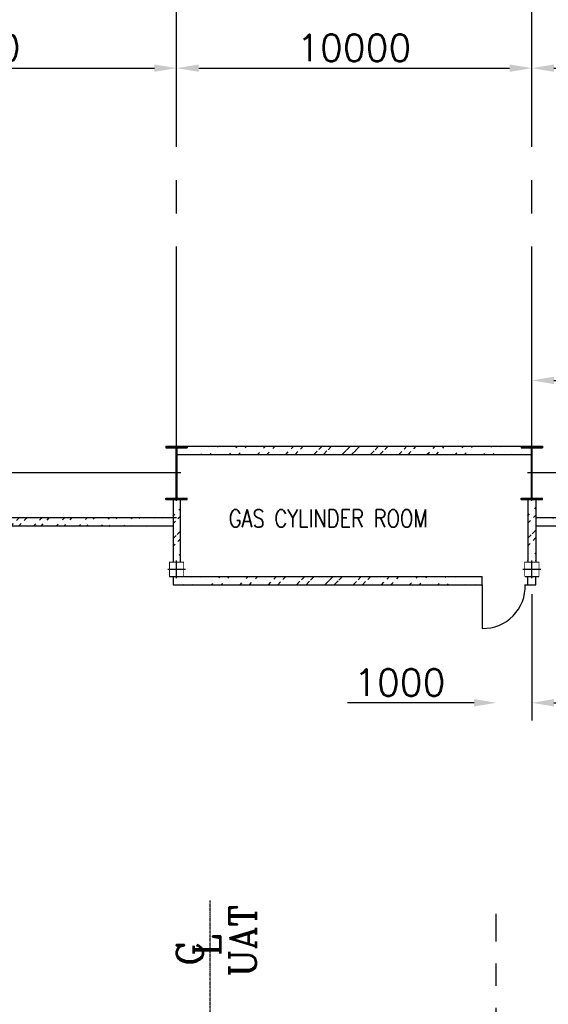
# Model space of a CAD drawing. Header units: inches. Extents: x -341304 to 31571016, y -692717 to 2132253.
# Tile 186 of 256: x 626293 to 641173, y -273958 to -246213. Entities that reach past the tile are written whole.
import ezdxf
from ezdxf.enums import TextEntityAlignment as Align

# ---------------------------------------------------------------- set-up
doc = ezdxf.new("R2010")
doc.units = ezdxf.units.IN
doc.header["$MEASUREMENT"] = 0
doc.linetypes.add('CENTER2', pattern=[1.125, 0.75, -0.125, 0.125, -0.125])
doc.linetypes.add('CENTRE', pattern=[1.5, 0.75, -0.25, 0.25, -0.25])
for name, color, linetype in [('Aux_col', 1, 'Continuous'), ('CANAL', 4, 'Continuous'), ('COL', 1, 'Continuous'), ('DIM', 1, 'Continuous'), ('HATCH', 9, 'Continuous'), ('text', 3, 'Continuous'), ('WALL', 40, 'Continuous')]:
    doc.layers.add(name, color=color, linetype=linetype)
doc.styles.add('ROMANC', font='ROMANC.SHX')
doc.styles.add('ROMANS', font='romans')
doc.dimstyles.new('User600', dxfattribs={"dimscale": 500, "dimtxt": 1.5, "dimasz": 1.25, "dimexe": 1, "dimexo": 1, "dimgap": 0.4, "dimtad": 1, "dimdec": 0, "dimzin": 0, "dimdsep": 46, "dimtxsty": 'ROMANS', "dimcen": 1, "dimclrd": 8, "dimclre": 8, "dimclrt": 3, "dimadec": 0, "dimazin": 0, "dimtfac": 1, "dimtdec": 0, "dimtix": 1, "dimtofl": 0, "dimtmove": 0, "dimatfit": 3, "dimfxl": 1, "dimtolj": 1, "dimtzin": 0, "dimarcsym": 0})
pattern_1 = [(45, (606329.6, -357509.4), (-397.7476, 397.7476), []), (45, (606594.75, -357509.4), (-397.7476, 397.7476), [])]

# ---------------------------------------------------------------- blocks, each defined once
blk = doc.blocks.new('A$C41E52089')
at = {"layer": 'COL'}
h = blk.add_hatch(dxfattribs=at)
h.set_pattern_fill('ANSI31', color=230, scale=100, style=0)
h.paths.add_polyline_path([(300, -710), (0, -710), (0, -750), (300, -750)])
h.paths.add_polyline_path([(0, -710), (-300, -710), (-300, -750), (0, -750)])
h.paths.add_polyline_path([(0, 0), (-13, 0), (-13, -710), (0, -710)])
h.paths.add_polyline_path([(0, 710), (-13, 710), (-13, 0), (0, 0)])
h.paths.add_polyline_path([(12, 0), (0, 0), (0, -710), (12, -710)])
h.paths.add_polyline_path([(12, 710), (0, 710), (0, 0), (12, 0)])
h.paths.add_polyline_path([(300, 750), (0, 750), (0, 710), (12, 710), (300, 710)])
h.paths.add_polyline_path([(0, 750), (-300, 750), (-300, 710), (0, 710)])
at = {"layer": 'COL', "color": 230}
for p, q in [((-300, 750), (300, 750)), ((-300, 750), (-300, 710)), ((-300, 710), (300, 710)), ((-13, -710), (-13, 710)), ((12, -710), (12, 710)), ((300, 750), (300, 710)), ((123, 0), (-123, 0)), ((-300, -710), (300, -710)), ((-300, -750), (-300, -710)), ((-300, -750), (300, -750)), ((300, -750), (300, -710))]:
    blk.add_line(p, q, dxfattribs=at)
at = {"layer": 'COL', "color": 2}
blk.add_line((0, -790), (0, 790), dxfattribs=at)
blk = doc.blocks.new('A$C5C0C65E7')
at = {"layer": 'Aux_col'}
for p, q in [((-125, 0), (125, 0)), ((0, 125), (0, -125))]:
    blk.add_line(p, q, dxfattribs=at)
at = {"layer": 'Aux_col', "const_width": 10, "flags": 128}
blk.add_lwpolyline([(-100, -100), (100, -100), (100, 100), (-100, 100)], close=True, dxfattribs=at)
blk = doc.blocks.new('A$C72AF697D')
at = {"layer": 'Aux_col', "xscale": 2, "yscale": 2, "zscale": 2}
blk.add_blockref('A$C5C0C65E7', (0, 0), dxfattribs=at)
blk = doc.blocks.new('A$C2B282DB4')
at = {"layer": 'Aux_col'}
blk.add_blockref('A$C72AF697D', (0, 0), dxfattribs=at)
blk = doc.blocks.new('A$C744626C8')
at = {"layer": 'DIM'}
blk.add_blockref('A$C2B282DB4', (0, 0), dxfattribs=at)
blk = doc.blocks.new('*D332')
at = {"color": 8, "lineweight": -2, "transparency": 16777216}
blk.add_line((619334, -247579), (630084, -247579), dxfattribs=at)
at = {"color": 8, "transparency": 16777216}
for points in [[(619334, -247475), (619334, -247683), (618709, -247579)], [(630084, -247475), (630084, -247683), (630709, -247579)]]:
    blk.add_solid(points, dxfattribs=at)
at = {"layer": 'Defpoints', "color": 0, "transparency": 16777216}
for p in [(618709, -247579), (630709, -247579), (630709, -247579)]:
    blk.add_point(p, dxfattribs=at)
at = {"color": 3, "transparency": 16777216, "insert": (624709, -247004), "char_height": 750, "attachment_point": 5, "style": 'ROMANS'}
blk.add_mtext('\\A1;12000', dxfattribs=at)
blk = doc.blocks.new('*D333')
at = {"color": 8, "lineweight": -2, "transparency": 16777216}
blk.add_line((631334, -247579), (640084, -247579), dxfattribs=at)
at = {"color": 8, "transparency": 16777216}
for points in [[(631334, -247475), (631334, -247683), (630709, -247579)], [(640084, -247475), (640084, -247683), (640709, -247579)]]:
    blk.add_solid(points, dxfattribs=at)
at = {"layer": 'Defpoints', "color": 0, "transparency": 16777216}
for p in [(630709, -247579), (640709, -247579), (640709, -247579)]:
    blk.add_point(p, dxfattribs=at)
at = {"color": 3, "transparency": 16777216, "insert": (635709, -247004), "char_height": 750, "attachment_point": 5, "style": 'ROMANS'}
blk.add_mtext('\\A1;10000', dxfattribs=at)
blk = doc.blocks.new('*D334')
at = {"color": 8, "lineweight": -2, "transparency": 16777216}
blk.add_line((641334, -247579), (650084, -247579), dxfattribs=at)
at = {"color": 8, "transparency": 16777216}
for points in [[(641334, -247475), (641334, -247683), (640709, -247579)], [(650084, -247475), (650084, -247683), (650709, -247579)]]:
    blk.add_solid(points, dxfattribs=at)
at = {"layer": 'Defpoints', "color": 0, "transparency": 16777216}
for p in [(640709, -247579), (650709, -247579), (650709, -247579)]:
    blk.add_point(p, dxfattribs=at)
at = {"color": 3, "transparency": 16777216, "insert": (645709, -247004), "char_height": 750, "attachment_point": 5, "style": 'ROMANS'}
blk.add_mtext('\\A1;10000', dxfattribs=at)
blk = doc.blocks.new('*D182')
at = {"color": 8, "lineweight": -2, "transparency": 16777216}
for p, q in [((640709, -256717), (640709, -256378)), ((641334, -256378), (647484, -256378)), ((648109, -256733), (648109, -256378))]:
    blk.add_line(p, q, dxfattribs=at)
at = {"color": 8, "transparency": 16777216}
for points in [[(641334, -256274), (641334, -256482), (640709, -256378)], [(647484, -256274), (647484, -256482), (648109, -256378)]]:
    blk.add_solid(points, dxfattribs=at)
at = {"layer": 'Defpoints', "color": 0, "transparency": 16777216}
for p in [(648109, -256378), (640709, -256717), (648109, -256733)]:
    blk.add_point(p, dxfattribs=at)
at = {"color": 3, "transparency": 16777216, "insert": (644409, -255803), "char_height": 750, "attachment_point": 5, "style": 'ROMANS'}
blk.add_mtext('\\A1;7400', dxfattribs=at)
blk = doc.blocks.new('*D388')
at = {"color": 8, "lineweight": -2, "transparency": 16777216}
for p, q in [((640709, -262404), (640709, -265962)), ((639084, -265462), (635524, -265462)), ((641334, -265462), (641959, -265462))]:
    blk.add_line(p, q, dxfattribs=at)
at = {"color": 8, "transparency": 16777216}
for points in [[(639084, -265358), (639084, -265567), (639709, -265462)], [(641334, -265358), (641334, -265567), (640709, -265462)]]:
    blk.add_solid(points, dxfattribs=at)
at = {"layer": 'Defpoints', "color": 0, "transparency": 16777216}
for p in [(640709, -261904), (639709, -265462, -96251), (639709, -265462)]:
    blk.add_point(p, dxfattribs=at)
at = {"color": 3, "transparency": 16777216, "insert": (636992, -264887), "char_height": 750, "attachment_point": 5, "style": 'ROMANS'}
blk.add_mtext('\\A1;1000', dxfattribs=at)
blk = doc.blocks.new('GT REV-02')
at = {"color": 230, "linetype": 'CENTER2', "ltscale": 0.5}
blk.add_line((-801491, 29957, 96251), (-801491, 42639, 96251), dxfattribs=at)
at = {"color": 230, "linetype": 'CENTRE', "ltscale": 2500}
blk.add_line((-793441, 18988, -96251), (-793441, 42264, -96251), dxfattribs=at)
at = {"color": 230, "linetype": 'Continuous', "style": 'ROMANC'}
for s, p in [('UAT', (-800572, 41503, 96251)), ('C', (-802071, 41142, 96251)), ('L', (-801584, 41368, 96251))]:
    blk.add_text(s, height=750, rotation=90, dxfattribs=at).set_placement(p, align=Align.MIDDLE)

msp = doc.modelspace()

# ---------------------------------------------------------------- hatches: boundary and pattern name
at = {"layer": 'HATCH'}
h = msp.add_hatch(dxfattribs=at)
h.set_pattern_fill('ANSI32', color=256, scale=1500, style=0)
h.set_pattern_definition(pattern_1)
edge = h.paths.add_edge_path()
edge.add_line((630709.4, -258233.5), (640409.4, -258233.5))
edge.add_line((630746.9, -258463.4), (640696.9, -258463.4))
h = msp.add_hatch(dxfattribs=at)
h.set_pattern_fill('ANSI32', color=256, scale=1500, style=0)
h.set_pattern_definition(pattern_1)
edge = h.paths.add_edge_path()
edge.add_line((630709.4, -258233.5), (640409.4, -258233.5))
edge.add_line((630746.9, -258463.4), (640696.9, -258463.4))
h = msp.add_hatch(dxfattribs=at)
h.set_pattern_fill('ANSI32', color=256, scale=1200, style=0)
h.set_pattern_definition([(45, (606351.04, -395190.13), (-318.198, 318.198), []), (45, (606563.17, -395190.13), (-318.198, 318.198), [])])
edge = h.paths.add_edge_path()
edge.add_line((630809.4, -259733.5), (630809.4, -261499.3))
edge.add_line((630609.4, -259733.5), (630609.4, -261499.3))
h = msp.add_hatch(dxfattribs=at)
h.set_pattern_fill('ANSI32', color=256, scale=1200, style=0)
h.set_pattern_definition([(45, (593657.66, -312853.66), (-318.198, 318.198), []), (45, (593869.8, -312853.66), (-318.198, 318.198), [])])
edge = h.paths.add_edge_path()
edge.add_line((640824.4, -259733.5), (640824.4, -261499.3))
edge.add_line((640594.4, -259733.5), (640594.4, -261499.3))
h = msp.add_hatch(dxfattribs=at)
h.set_pattern_fill('ANSI32', color=256, scale=1200, style=0)
h.set_pattern_definition([(45, (606709.38, -259457.67), (-318.198, 318.198), []), (45, (606921.5, -259457.67), (-318.198, 318.198), [])])
edge = h.paths.add_edge_path()
edge.add_line((630709.4, -260253.5), (616709.1, -260253.5))
edge.add_line((630609.4, -260483.5), (616709.1, -260483.5))
h = msp.add_hatch(dxfattribs=at)
h.set_pattern_fill('ANSI32', color=256, scale=1500, style=0)
h.set_pattern_definition([(45, (622608.5, -355859.7), (-397.7476, 397.7476), []), (45, (622873.64, -355859.7), (-397.7476, 397.7476), [])])
edge = h.paths.add_edge_path()
edge.add_line((640824.4, -260253.9), (651209.5, -260253.8))
edge.add_line((640824.4, -260483.7), (651209.5, -260483.5))
h = msp.add_hatch(dxfattribs=at)
h.set_pattern_fill('ANSI32', color=256, scale=1500, style=0)
h.set_pattern_definition([(45, (606329.6, -357509.4), (-397.7476, 397.7476), []), (45, (606594.75, -357509.4), (-397.7476, 397.7476), [])])
edge = h.paths.add_edge_path()
edge.add_line((630509.4, -261903.5), (639309.4, -261903.5))
edge.add_line((630609.4, -262133.5), (639309.4, -262133.5))

# ---------------------------------------------------------------- linework, layer by layer
at = {"layer": 'CANAL', "color": 240, "linetype": 'CENTER2', "ltscale": 7500}
for p, q in [((630709.4, -258233.5), (630709.4, -245134.2)), ((640709.4, -258233.5), (640709.4, -245134.2)), ((630721.9, -258983.5), (555196.9, -258983.5)), ((673154.1, -258983.5), (640696.9, -258983.5)), ((735721.9, -258983.5), (640696.9, -258983.5))]:
    msp.add_line(p, q, dxfattribs=at)
at = {"layer": 'WALL'}
for p, q in [((630709.4, -258233.5), (640409.4, -258233.5)), ((630709.4, -258233.5), (640409.4, -258233.5)), ((630746.9, -258463.4), (640696.9, -258463.4)), ((630746.9, -258463.4), (640696.9, -258463.4)), ((630609.4, -259733.5), (630609.4, -261499.3)), ((630809.4, -259733.5), (630809.4, -261499.3)), ((640594.4, -259733.5), (640594.4, -261499.3)), ((640824.4, -259733.5), (640824.4, -261499.3)), ((630709.4, -260253.5), (616709.1, -260253.5)), ((630609.4, -260483.5), (616709.1, -260483.5)), ((651209.5, -260253.5), (640824.4, -260253.9)), ((651209.5, -260483.5), (640824.4, -260483.9)), ((630509.4, -261903.5), (639309.4, -261903.5)), ((630609.4, -261899.3), (630609.4, -262133.5)), ((639309.4, -262133.5), (639309.4, -261903.5)), ((640522.6, -261903.5), (640909.4, -261903.5)), ((640594.4, -262133.5), (640594.4, -261899.3)), ((640824.4, -262133.5), (640824.4, -261899.3)), ((630609.4, -262133.5), (639309.4, -262133.5)), ((639309.4, -262133.5), (639309.4, -263366.3)), ((640522.6, -262133.5), (640824.4, -262133.5))]:
    msp.add_line(p, q, dxfattribs=at)
msp.add_arc((639337.7, -262180.8), 1185.8, 268.62988, 2.28672, dxfattribs=at)

# ---------------------------------------------------------------- block references
at = {"color": 230}
msp.add_blockref('GT REV-02', (1433150.1, -313674.2, 96251.3), dxfattribs=at)
at = {"layer": 'COL'}
for p in [(630709.4, -258983.5), (630709.4, -258983.5), (630709.4, -258983.5), (640709.4, -258983.5), (640709.4, -258983.5)]:
    msp.add_blockref('A$C41E52089', p, dxfattribs=at)
at = {"layer": 'DIM', "xscale": -1, "rotation": 180}
for p in [(630709.4, -261699.3), (640709.4, -261699.3)]:
    msp.add_blockref('A$C744626C8', p, dxfattribs=at)

# ---------------------------------------------------------------- texts
at = {"layer": 'text', "style": 'ROMANS', "width": 0.8}
msp.add_text('GAS CYLINDER ROOM', height=500, dxfattribs=at).set_placement((632179.2, -260515.8))
at = {"layer": 'text', "insert": (442045.9, -259622.2), "char_height": 500, "width": 4301.368, "attachment_point": 1, "style": 'ROMANS'}
msp.add_mtext('\\pi45.922;{\\W0.8;GAS CYLINDER \\P\\pi1379.3;ROOM}', dxfattribs=at)

# ---------------------------------------------------------------- dimensions: what is measured, and where the dimension line sits
at = {"color": 8}
for base, p1, p2, picture, middle in [((630709.4, -247579.2), (618709.4, -247579.2), (630709.4, -247579.2), '*D332', (624709.4, -247004.2)), ((640709.4, -247579.2), (630709.4, -247579.2), (640709.4, -247579.2), '*D333', (635709.4, -247004.2)), ((650709.4, -247579.2), (640709.4, -247579.2), (650709.4, -247579.2), '*D334', (645709.4, -247004.2))]:
    dim = msp.add_linear_dim(base=base, p1=p1, p2=p2, dimstyle='User600', override={"dimtmove": 1}, dxfattribs=at)
    dim.commit()
    dim.dimension.update_dxf_attribs({"geometry": picture, "text_midpoint": middle})
dim = msp.add_linear_dim(base=(648109.1, -256378.2), p1=(640709.4, -256717.5), p2=(648109.1, -256732.6), dimstyle='User600', override={"dimexe": 0, "dimexo": 0})
dim.commit()
dim.dimension.update_dxf_attribs({"geometry": '*D182', "text_midpoint": (644409.2, -255803.2)})
at = {"color": 230}
dim = msp.add_linear_dim(base=(639709.4, -265462.4), p1=(640709.4, -261903.5), p2=(639709.4, -265462.4, -96251.3), dimstyle='User600', dxfattribs=at)
dim.commit()
dim.dimension.update_dxf_attribs({"geometry": '*D388', "text_midpoint": (636991.5, -265462.4), "dimtype": 160})

doc.saveas('drawing.dxf')
